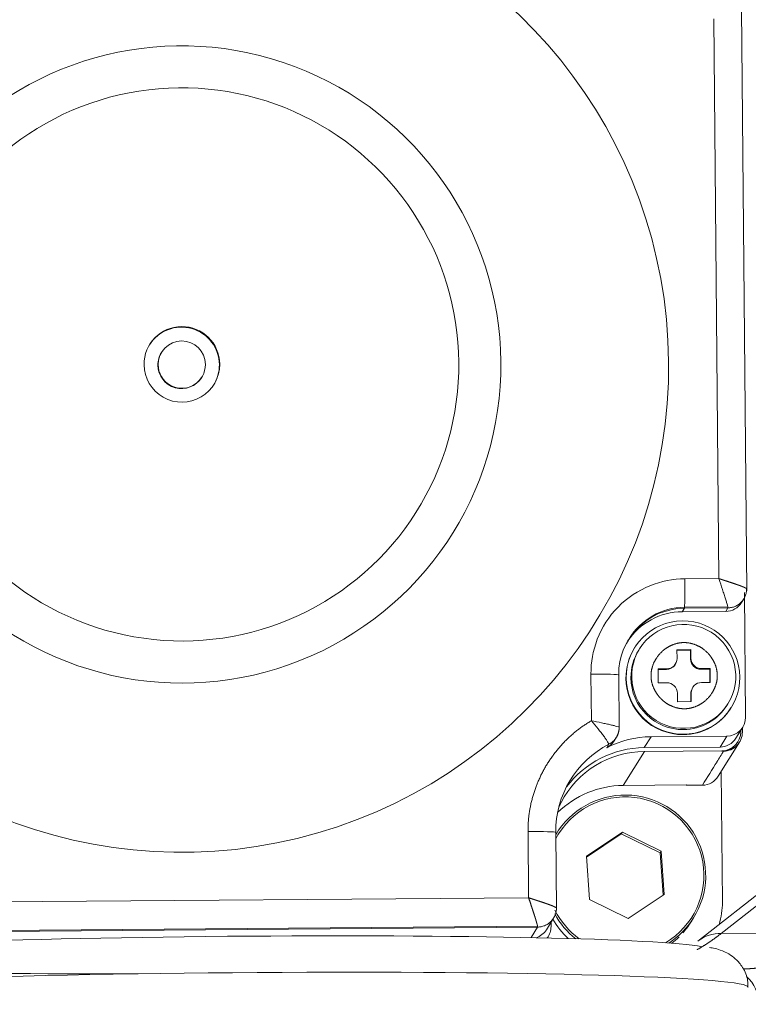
# Model space of a CAD drawing. Header units: millimetres. Extents: x -46 to 5160, y -5105 to -1541.
# Tile 83 of 104: x 4733.32 to 4739.48, y -4978.91 to -4970.58. Entities that reach past the tile are written whole.
import ezdxf

# ---------------------------------------------------------------- set-up
doc = ezdxf.new("R2010")
doc.units = ezdxf.units.MM
doc.header["$LTSCALE"] = 0.3175
doc.layers.add('1轮廓实线层', color=7, linetype='Continuous', lineweight=18)

# ---------------------------------------------------------------- blocks, each defined once
blk = doc.blocks.new('MR10C-1488')
at = {"layer": '1轮廓实线层'}
for p, q in [((7778.9947, -4874.4624), (7778.9508, -4869.5369)), ((7778.7172, -4869.6247), (7778.7593, -4874.3573)), ((7774.0511, -4872.4421), (7774.0492, -4872.4451)), ((7774.3887, -4872.6567), (7774.3905, -4872.6537)), ((7778.4714, -4874.3596), (7778.7593, -4874.3573)), ((7778.9518, -4874.5598), (7778.971, -4874.5289)), ((7778.9853, -4875.5291), (7778.9759, -4874.4739)), ((7778.468, -4874.6083), (7778.4495, -4874.638)), ((7778.468, -4874.6083), (7778.8359, -4874.6054)), ((7778.4693, -4874.5995), (7778.8349, -4874.5965)), ((7778.8359, -4874.6054), (7778.8174, -4874.635)), ((7778.8174, -4874.635), (7778.4495, -4874.638)), ((7778.049, -4874.9407), (7778.0472, -4874.9437)), ((7778.0892, -4874.9518), (7778.083, -4874.9619)), ((7778.4057, -4874.9592), (7778.523, -4874.9583)), ((7778.4064, -4875.0325), (7778.4057, -4874.9592)), ((7778.5193, -4874.9642), (7778.4058, -4874.9651)), ((7778.5193, -4874.9642), (7778.523, -4874.9583)), ((7778.52, -4875.0375), (7778.5193, -4874.9642)), ((7778.523, -4874.9583), (7778.5237, -4875.0316)), ((7778.5237, -4875.0316), (7778.52, -4875.0375)), ((7778.2459, -4875.1217), (7778.3192, -4875.1212)), ((7778.2469, -4875.239), (7778.2459, -4875.1217)), ((7778.3155, -4875.1271), (7778.246, -4875.1277)), ((7778.3192, -4875.1212), (7778.3155, -4875.1271)), ((7778.3894, -4875.0857), (7778.3931, -4875.0798)), ((7778.5407, -4875.0934), (7778.5444, -4875.0875)), ((7778.6088, -4875.1247), (7778.6125, -4875.1188)), ((7778.6821, -4875.1241), (7778.6088, -4875.1247)), ((7778.6125, -4875.1188), (7778.6858, -4875.1182)), ((7778.6821, -4875.1241), (7778.6858, -4875.1182)), ((7778.6831, -4875.2355), (7778.6821, -4875.1241)), ((7778.6858, -4875.1182), (7778.6868, -4875.2355)), ((7777.6823, -4875.5602), (7777.6788, -4875.1655)), ((7777.9132, -4875.1724), (7777.9132, -4875.1722)), ((7777.9173, -4875.6221), (7777.9132, -4875.1722)), ((7778.3203, -4875.2384), (7778.2469, -4875.239)), ((7778.5396, -4875.2774), (7778.5359, -4875.2834)), ((7778.6868, -4875.2355), (7778.6135, -4875.236)), ((7778.4097, -4875.3989), (7778.409, -4875.3256)), ((7778.5226, -4875.3306), (7778.5263, -4875.3247)), ((7778.5232, -4875.398), (7778.5226, -4875.3306)), ((7778.5263, -4875.3247), (7778.527, -4875.398)), ((7778.527, -4875.398), (7778.4097, -4875.3989)), ((7778.8298, -4875.4274), (7778.8361, -4875.4173)), ((7778.8619, -4875.4515), (7778.8637, -4875.4485)), ((7778.9039, -4875.707), (7778.9612, -4875.615)), ((7778.9581, -4875.6199), (7778.9585, -4875.6558)), ((7777.8745, -4875.7306), (7777.8932, -4875.7006)), ((7778.187, -4875.6954), (7778.1297, -4875.7874)), ((7778.187, -4875.6954), (7778.8268, -4875.6903)), ((7780.7726, -4875.7043), (7778.5832, -4877.4235)), ((7778.8268, -4875.6903), (7778.7695, -4875.7822)), ((7780.9689, -4875.6399), (7778.7795, -4877.3592)), ((7778.9443, -4875.6529), (7778.9442, -4875.6422)), ((7777.8307, -4875.7584), (7777.8122, -4875.7881)), ((7778.7695, -4875.7822), (7778.1297, -4875.7874)), ((7778.7549, -4876.0294), (7778.9343, -4875.7417)), ((7778.9183, -4875.7418), (7778.9201, -4875.7388)), ((7778.13, -4875.8194), (7777.9506, -4876.1071)), ((7778.13, -4875.8194), (7778.7858, -4875.8141)), ((7778.7858, -4875.8141), (7778.7839, -4875.8171)), ((7778.799, -4875.8169), (7778.7839, -4875.8171)), ((7778.7894, -4877.0947), (7778.7795, -4875.99)), ((7778.4851, -4876.1028), (7777.9506, -4876.1071)), ((7778.4851, -4876.1028), (7778.4832, -4876.1058)), ((7778.6206, -4876.1047), (7778.4832, -4876.1058)), ((7777.4183, -4876.2655), (7777.4201, -4876.2626)), ((7777.1468, -4876.4969), (7777.1518, -4877.0565)), ((7777.3812, -4876.5038), (7777.3812, -4876.5036)), ((7777.387, -4877.1561), (7777.3812, -4876.5036)), ((7777.3916, -4876.5079), (7777.3814, -4876.5243)), ((7777.944, -4876.5017), (7777.64, -4876.7058)), ((7777.9347, -4876.5165), (7777.6406, -4876.714)), ((7777.9347, -4876.5165), (7777.944, -4876.5017)), ((7778.2638, -4876.6777), (7777.9347, -4876.5165)), ((7778.273, -4876.6628), (7777.944, -4876.5017)), ((7777.64, -4876.7058), (7777.6652, -4877.0711)), ((7778.2638, -4876.6777), (7778.273, -4876.6628)), ((7778.2883, -4877.0347), (7778.2638, -4876.6777)), ((7778.2981, -4877.0281), (7778.273, -4876.6628)), ((7777.9942, -4877.2323), (7778.2981, -4877.0281)), ((7777.1518, -4877.0565), (7772.4172, -4877.0946)), ((7777.6652, -4877.0711), (7777.9942, -4877.2323)), ((7777.2273, -4877.2957), (7772.338, -4877.335)), ((7777.3017, -4877.3272), (7777.363, -4877.2289)), ((7777.3412, -4877.2639), (7777.3415, -4877.2997)), ((7778.5247, -4877.2611), (7778.5458, -4877.2272)), ((7772.3338, -4877.3439), (7777.2283, -4877.3046)), ((7777.2283, -4877.3046), (7777.1728, -4877.3937)), ((7778.7795, -4877.3592), (7779.7647, -4877.3513)), ((7777.3104, -4877.3968), (7777.3173, -4877.3856))]:
    blk.add_line(p, q, dxfattribs=at)
for centre, major_axis, ratio, start_param, end_param in [((7774.2164, -4872.555), (3.4965, -2.1792), 0.999045, 4.170363, 9.527621), ((7774.2213, -4872.5471), (2.2888, -1.4265), 0.999045, 4.447884, 9.2501), ((7774.2219, -4872.5461), (0.2716, -0.1693), 0.999045, 0.565807, 3.707399), ((7774.2189, -4872.5509), (-0.2716, 0.1693), 0.999045, 3.707399, 6.283161), ((7774.2208, -4872.5479), (0.1697, -0.1058), 0.999045, 0.565807, 3.707399), ((7774.2189, -4872.5509), (-0.1697, 0.1058), 0.999045, 6.283162, 6.848992), ((7774.2219, -4872.5461), (0.2716, -0.1693), 0.999045, 3.707399, 6.848992), ((7774.2208, -4872.5479), (0.1697, -0.1058), 0.999045, 3.707399, 6.848992), ((7774.2189, -4872.5509), (-0.2716, 0.1693), 0.999045, 3.141568, 3.707399), ((7774.2189, -4872.5509), (-0.1697, 0.1058), 0.999045, 0.565807, 3.141568), ((7778.4659, -4874.3685), (-0.0019, 0.24), 0.023425, 3.178497, 4.749293), ((7778.473, -4875.1679), (0.4753, -0.2962), 0.999045, 2.136603, 3.707399), ((7778.4786, -4875.159), (0.4753, -0.2962), 0.999045, 2.144284, 3.150907), ((7778.816, -4874.4752), (0.1358, -0.0846), 0.999045, 5.278196, 6.283162), ((7778.4564, -4875.1946), (0.4074, -0.2539), 0.999045, 2.136603, 3.707399), ((7778.4545, -4875.1976), (-0.4753, 0.2962), 0.999045, 5.278196, 6.251918), ((7778.4564, -4875.1946), (0.4074, -0.2539), 0.999045, 0.565807, 2.136603), ((7778.4545, -4875.1976), (0.4074, -0.2539), 0.999045, 3.14157, 3.707399), ((7778.4564, -4875.1946), (0.3734, -0.2327), 0.999045, 3.141588, 3.707399), ((7778.3184, -4875.0332), (-0.0747, 0.0465), 0.999045, 2.136603, 3.707399), ((7778.608, -4875.0368), (-0.0747, 0.0465), 0.999045, 0.565807, 2.136603), ((7778.6117, -4875.0309), (-0.0747, 0.0465), 0.999045, 0.565807, 2.136603), ((7778.3147, -4875.0392), (-0.0747, 0.0465), 0.999045, 2.136603, 3.141572), ((7777.6733, -4875.1744), (0.24, 0.0021), 0.036886, 0.000039, 1.547353), ((7778.4545, -4875.1976), (0.4074, -0.2539), 0.999045, 3.707399, 5.278196), ((7778.4564, -4875.1946), (0.4074, -0.2539), 0.999045, 3.707399, 5.278196), ((7778.4564, -4875.1946), (0.3734, -0.2327), 0.999045, 3.707399, 5.278196), ((7778.4564, -4875.1946), (0.4074, -0.2539), 0.999045, 5.278196, 6.848992), ((7778.321, -4875.3263), (-0.0747, 0.0465), 0.999045, 3.707399, 5.278196), ((7778.6106, -4875.3299), (-0.0747, 0.0465), 0.999045, 6.28316, 6.848992), ((7778.6143, -4875.324), (-0.0747, 0.0465), 0.999045, 5.278196, 6.848992), ((7778.4545, -4875.1976), (0.4074, -0.2539), 0.999045, 5.278196, 6.283162), ((7778.4564, -4875.1946), (0.3734, -0.2327), 0.999045, 5.278196, 6.283163), ((7778.8254, -4875.5304), (-0.1358, 0.0846), 0.999045, 2.136603, 3.707399), ((7778.7681, -4875.6224), (-0.1358, 0.0846), 0.999045, 2.136603, 3.141569), ((7778.7844, -4875.6542), (-0.1358, 0.0846), 0.999045, 2.136603, 3.707399), ((7778.7985, -4875.657), (-0.1358, 0.0846), 0.999045, 2.13055, 3.707399), ((7778.2129, -4876.4972), (0.7061, -0.4401), 0.999045, 2.605175, 3.707399), ((7778.1371, -4876.6188), (-0.7061, 0.4401), 0.999045, 5.278196, 6.196854), ((7777.7387, -4875.646), (0.1358, -0.0846), 0.999045, 5.746768, 6.283189), ((7778.7825, -4875.6572), (-0.1358, 0.0846), 0.999045, 2.136603, 3.141569), ((7778.1371, -4876.6188), (0.6789, -0.4231), 0.999045, 2.136603, 3.221881), ((7778.6192, -4875.9448), (-0.1358, 0.0846), 0.999045, 2.136603, 3.141569), ((7777.9578, -4876.9066), (-0.6789, 0.4231), 0.999045, 5.278196, 6.046806), ((7777.9687, -4876.8676), (0.5771, -0.3597), 0.999045, 6.283185, 9.453841), ((7777.9691, -4876.867), (-0.5635, 0.3512), 0.999045, 2.664762, 6.283185), ((7778.1353, -4876.6218), (-0.6789, 0.4231), 0.999045, 0.080289, 0.13054), ((7777.2825, -4876.1809), (-0.1358, 0.0846), 0.999045, 3.058445, 3.14159), ((7777.1412, -4876.5058), (0.24, 0.0021), 0.036886, 0.000039, 1.547353), ((7777.9691, -4876.867), (-0.5635, 0.3512), 0.999045, 0, 0.072163), ((7778.1496, -4877.0998), (0.5431, -0.3385), 0.999045, 0.268288, 0.565807), ((7777.9687, -4876.8676), (0.5771, -0.3597), 0.999045, 4.198743, 4.60715), ((7777.9691, -4876.867), (-0.5635, 0.3512), 0.999045, 1.01837, 1.500801), ((7777.9476, -4876.9014), (0.5771, -0.3597), 0.999045, 4.217448, 4.52611), ((7777.9687, -4876.8676), (0.5771, -0.3597), 0.999045, 5.840912, 6.283185), ((7777.9476, -4876.9014), (0.5771, -0.3597), 0.999045, 6.110551, 6.270282), ((7774.6057, -4877.5335), (-4.0798, -0.0363), 0.036886, 3.324326, 6.09892), ((7777.1659, -4877.2426), (-0.1358, 0.0846), 0.999045, 2.443029, 3.141568), ((7777.1815, -4877.301), (-0.1358, 0.0846), 0.999045, 3.057088, 3.707399), ((7778.7809, -4877.6752), (-0.1976, 0.2517), 0.967822, 5.605888, 6.276747), ((7777.9476, -4876.9014), (0.5771, -0.3597), 0.999045, 5.922744, 6.04664), ((7774.6057, -4877.5335), (4.3998, 0.0392), 0.036886, 3.406003, 4.539968), ((7774.6086, -4877.8533), (4.3998, 0.0392), 0.036886, 0.000005, 2.931634), ((7778.7853, -4877.9631), (0.0533, 0.3155), 0.978522, 4.892291, 5.731955)]:
    blk.add_ellipse(centre, major_axis=major_axis, ratio=ratio, start_param=start_param, end_param=end_param, dxfattribs=at)
blk.add_ellipse((7778.4627, -4875.1845), major_axis=(0.3734, -0.2327), ratio=0.999045, dxfattribs=at)
for points, degree, knots in [([(7772.6945, -4874.3172), (7773.0353, -4874.6109), (7773.4538, -4874.8004), (7774.3444, -4874.9252), (7774.7988, -4874.8578), (7775.6145, -4874.4804), (7775.9597, -4874.1776), (7776.4403, -4873.4183), (7776.5661, -4872.9767), (7776.5581, -4872.0779), (7776.4244, -4871.6384), (7775.9304, -4870.8869), (7775.5799, -4870.5898), (7774.7575, -4870.2254), (7774.302, -4870.1655), (7773.4137, -4870.3045), (7772.9989, -4870.5006), (7772.6631, -4870.7998)], 3, [0, 0, 0, 0, 0.125, 0.125, 0.25, 0.25, 0.375, 0.375, 0.5, 0.5, 0.625, 0.625, 0.75, 0.75, 0.875, 0.875, 1, 1, 1, 1]), ([(7777.6788, -4875.1655), (7777.6779, -4875.0638), (7777.6935, -4874.9714), (7777.7712, -4874.77), (7777.8307, -4874.6769), (7777.9853, -4874.5197), (7778.0815, -4874.457), (7778.2736, -4874.3792), (7778.3735, -4874.3604), (7778.4714, -4874.3596)], 3, [0, 0, 0, 0, 0.25, 0.25, 0.5, 0.5, 0.75, 0.75, 1, 1, 1, 1]), ([(7778.7593, -4874.3573), (7778.7604, -4874.3576), (7778.7625, -4874.3583), (7778.7656, -4874.3594), (7778.7688, -4874.3604), (7778.7719, -4874.3615), (7778.775, -4874.3625), (7778.7781, -4874.3636), (7778.7812, -4874.3646), (7778.7843, -4874.3656), (7778.7874, -4874.3666), (7778.7904, -4874.3676), (7778.7935, -4874.3686), (7778.7965, -4874.3696), (7778.7995, -4874.3706), (7778.8025, -4874.3716), (7778.8055, -4874.3726), (7778.8085, -4874.3735), (7778.8114, -4874.3745), (7778.8143, -4874.3754), (7778.8173, -4874.3764), (7778.8202, -4874.3774), (7778.823, -4874.3783), (7778.8259, -4874.3792), (7778.8287, -4874.3802), (7778.8316, -4874.3811), (7778.8344, -4874.382), (7778.8372, -4874.3829), (7778.8399, -4874.3838), (7778.8427, -4874.3847), (7778.8454, -4874.3856), (7778.8481, -4874.3865), (7778.8508, -4874.3874), (7778.8534, -4874.3882), (7778.8561, -4874.3891), (7778.8587, -4874.39), (7778.8613, -4874.3908), (7778.8639, -4874.3917), (7778.8664, -4874.3925), (7778.8689, -4874.3934), (7778.8714, -4874.3942), (7778.8739, -4874.395), (7778.8764, -4874.3958), (7778.8788, -4874.3967), (7778.8812, -4874.3975), (7778.8836, -4874.3983), (7778.886, -4874.3991), (7778.8883, -4874.3998), (7778.8906, -4874.4006), (7778.8929, -4874.4014), (7778.8952, -4874.4022), (7778.8974, -4874.4029), (7778.8996, -4874.4037), (7778.9018, -4874.4044), (7778.9039, -4874.4052), (7778.9061, -4874.4059), (7778.9082, -4874.4066), (7778.9103, -4874.4074), (7778.9123, -4874.4081), (7778.9144, -4874.4088), (7778.9164, -4874.4095), (7778.9183, -4874.4102), (7778.9203, -4874.4109), (7778.9222, -4874.4116), (7778.9241, -4874.4122), (7778.926, -4874.4129), (7778.9278, -4874.4136), (7778.9296, -4874.4142), (7778.9314, -4874.4149), (7778.9332, -4874.4155), (7778.9349, -4874.4162), (7778.9367, -4874.4168), (7778.9383, -4874.4174), (7778.94, -4874.418), (7778.9416, -4874.4186), (7778.9432, -4874.4193), (7778.9448, -4874.4199), (7778.9464, -4874.4204), (7778.9479, -4874.421), (7778.9494, -4874.4216), (7778.9509, -4874.4222), (7778.9523, -4874.4227), (7778.9537, -4874.4233), (7778.9551, -4874.4238), (7778.9565, -4874.4244), (7778.9578, -4874.4249), (7778.9592, -4874.4255), (7778.9604, -4874.426), (7778.9617, -4874.4265), (7778.9629, -4874.427), (7778.9642, -4874.4275), (7778.9653, -4874.428), (7778.9665, -4874.4285), (7778.9676, -4874.429), (7778.9687, -4874.4294), (7778.9698, -4874.4299), (7778.9709, -4874.4304), (7778.9719, -4874.4308), (7778.9729, -4874.4313), (7778.9739, -4874.4317), (7778.9749, -4874.4321), (7778.9758, -4874.4326), (7778.9767, -4874.433), (7778.9776, -4874.4334), (7778.9784, -4874.4338), (7778.9793, -4874.4342), (7778.9801, -4874.4346), (7778.9809, -4874.4349), (7778.9816, -4874.4353), (7778.9824, -4874.4357), (7778.9831, -4874.436), (7778.9838, -4874.4364), (7778.9844, -4874.4367), (7778.9851, -4874.4371), (7778.9857, -4874.4374), (7778.9863, -4874.4377), (7778.9869, -4874.4381), (7778.9874, -4874.4384), (7778.988, -4874.4387), (7778.9885, -4874.439), (7778.989, -4874.4392), (7778.9894, -4874.4395), (7778.9899, -4874.4398), (7778.9903, -4874.4401), (7778.9907, -4874.4403), (7778.9911, -4874.4406), (7778.9914, -4874.4408), (7778.9918, -4874.441), (7778.9921, -4874.4413), (7778.9924, -4874.4415), (7778.9927, -4874.4417), (7778.9929, -4874.4419), (7778.9931, -4874.4421), (7778.9934, -4874.4423), (7778.9936, -4874.4425), (7778.9937, -4874.4427), (7778.9939, -4874.4428), (7778.994, -4874.443), (7778.9942, -4874.4432), (7778.9943, -4874.4433), (7778.9943, -4874.4434), (7778.9944, -4874.4436), (7778.9945, -4874.4437), (7778.9945, -4874.4438), (7778.9945, -4874.4439), (7778.9945, -4874.444), (7778.9945, -4874.4441), (7778.9945, -4874.4442), (7778.9944, -4874.4442)], 3, [0, 0, 0, 0, 0.008607, 0.017189, 0.025746, 0.034277, 0.042783, 0.051264, 0.05972, 0.06815, 0.076555, 0.084935, 0.093289, 0.101619, 0.109923, 0.118202, 0.126456, 0.134685, 0.142889, 0.151068, 0.159222, 0.167351, 0.175454, 0.183533, 0.191587, 0.199615, 0.207619, 0.215598, 0.223552, 0.231481, 0.239385, 0.247265, 0.255119, 0.262949, 0.270754, 0.278534, 0.28629, 0.29402, 0.301727, 0.309408, 0.317065, 0.324697, 0.332304, 0.339887, 0.347445, 0.354979, 0.362488, 0.369973, 0.377433, 0.384869, 0.39228, 0.399667, 0.40703, 0.414368, 0.421682, 0.428972, 0.436237, 0.443478, 0.450695, 0.457887, 0.465056, 0.4722, 0.47932, 0.486416, 0.493488, 0.500536, 0.50756, 0.51456, 0.521536, 0.528488, 0.535416, 0.54232, 0.549201, 0.556058, 0.56289, 0.569699, 0.576485, 0.583247, 0.589985, 0.596699, 0.60339, 0.610057, 0.616701, 0.623321, 0.629918, 0.636491, 0.643041, 0.649568, 0.656071, 0.662551, 0.669008, 0.675441, 0.681851, 0.688239, 0.694603, 0.700944, 0.707262, 0.713557, 0.719829, 0.726078, 0.732304, 0.738508, 0.744689, 0.750847, 0.756982, 0.763094, 0.769184, 0.775252, 0.781297, 0.787319, 0.793319, 0.799296, 0.805252, 0.811185, 0.817095, 0.822984, 0.82885, 0.834694, 0.840516, 0.846316, 0.852094, 0.85785, 0.863585, 0.869297, 0.874988, 0.880657, 0.886304, 0.89193, 0.897534, 0.903117, 0.908679, 0.914218, 0.919737, 0.925235, 0.930711, 0.936166, 0.9416, 0.947013, 0.952405, 0.957776, 0.963126, 0.968455, 0.973764, 0.979052, 0.98432, 0.989567, 0.994794, 1, 1, 1, 1]), ([(7778.7593, -4874.3573), (7778.7701, -4874.3887), (7778.7807, -4874.4201), (7778.7952, -4874.4642), (7778.8043, -4874.4924), (7778.8162, -4874.5301), (7778.8225, -4874.5509), (7778.8278, -4874.5693), (7778.8301, -4874.5772), (7778.8352, -4874.5968), (7778.8366, -4874.6042), (7778.8359, -4874.6054)], 3, [0, 0, 0, 0, 0.25, 0.25, 0.375, 0.5, 0.625, 0.625, 0.75, 0.75, 1, 1, 1, 1]), ([(7778.9944, -4874.4442), (7778.9945, -4874.4547), (7778.9936, -4874.4651), (7778.9897, -4874.4857), (7778.9867, -4874.4958), (7778.9789, -4874.5152), (7778.974, -4874.5245), (7778.9625, -4874.542), (7778.9559, -4874.5502), (7778.9413, -4874.5651), (7778.9332, -4874.5718), (7778.9159, -4874.5836), (7778.9067, -4874.5886), (7778.897, -4874.5927)], 3, [0, 0, 0, 0, 0.16667, 0.16667, 0.333341, 0.333341, 0.500011, 0.500011, 0.666682, 0.666682, 0.833352, 0.833352, 1, 1, 1, 1]), ([(7778.897, -4874.5927), (7778.897, -4874.5927), (7778.897, -4874.5927), (7778.8874, -4874.5968), (7778.8773, -4874.5999), (7778.8568, -4874.6042), (7778.8464, -4874.6053), (7778.8359, -4874.6054)], 3, [0, 0, 0, 0, 0.000066, 0.000066, 0.500033, 0.500033, 1, 1, 1, 1]), ([(7778.4639, -4874.8988), (7778.4094, -4874.8992), (7778.3578, -4874.9225), (7778.3083, -4874.9447), (7778.23, -4875.0242), (7778.2084, -4875.0742), (7778.186, -4875.1262), (7778.1864, -4875.1809)], 2, [0, 0, 0, 0.25, 0.25, 0.5, 0.75, 0.75, 1, 1, 1]), ([(7778.7463, -4875.1764), (7778.7458, -4875.1219), (7778.7225, -4875.0703), (7778.7002, -4875.0208), (7778.6206, -4874.9425), (7778.5705, -4874.9208), (7778.5185, -4874.8984), (7778.4639, -4874.8988)], 2, [0, 0, 0, 0.25, 0.25, 0.5, 0.75, 0.75, 1, 1, 1]), ([(7778.1864, -4875.1809), (7778.1869, -4875.2352), (7778.2102, -4875.2869), (7778.2325, -4875.3364), (7778.3121, -4875.4147), (7778.3622, -4875.4364), (7778.4142, -4875.4588), (7778.4688, -4875.4584)], 2, [0, 0, 0, 0.25, 0.25, 0.5, 0.75, 0.75, 1, 1, 1]), ([(7778.4688, -4875.4584), (7778.5233, -4875.458), (7778.5749, -4875.4347), (7778.6245, -4875.4124), (7778.7027, -4875.333), (7778.7243, -4875.283), (7778.7468, -4875.231), (7778.7463, -4875.1764)], 2, [0, 0, 0, 0.25, 0.25, 0.5, 0.75, 0.75, 1, 1, 1]), ([(7777.1468, -4876.4969), (7777.1455, -4876.3562), (7777.1828, -4876.2173), (7777.2193, -4876.0812), (7777.3606, -4875.8339), (7777.4595, -4875.7332), (7777.5603, -4875.6306), (7777.6823, -4875.5602)], 2, [0, 0, 0, 0.25, 0.25, 0.5, 0.75, 0.75, 1, 1, 1]), ([(7777.9171, -4875.615), (7777.9179, -4875.6139), (7777.9108, -4875.6112), (7777.8914, -4875.6057), (7777.8835, -4875.6036), (7777.8653, -4875.599), (7777.855, -4875.5966), (7777.8326, -4875.5914), (7777.8085, -4875.586), (7777.7819, -4875.5803), (7777.7406, -4875.5717), (7777.7115, -4875.5658), (7777.6823, -4875.5602)], 3, [0, 0, 0, 0, 0.25, 0.25, 0.375, 0.375, 0.5, 0.5, 0.625, 0.75, 0.75, 1, 1, 1, 1]), ([(7777.6823, -4875.5602), (7777.7018, -4875.5827), (7777.721, -4875.6057), (7777.7477, -4875.6388), (7777.7647, -4875.6605), (7777.7874, -4875.6906), (7777.8064, -4875.7171), (7777.8159, -4875.7314), (7777.8275, -4875.7494), (7777.8315, -4875.7571), (7777.8307, -4875.7584)], 3, [0, 0, 0, 0, 0.25, 0.25, 0.375, 0.5, 0.625, 0.75, 0.75, 1, 1, 1, 1]), ([(7777.8307, -4875.7584), (7777.8431, -4875.752), (7777.8672, -4875.7353), (7777.8962, -4875.6998), (7777.9138, -4875.6578), (7777.9172, -4875.6289), (7777.9171, -4875.615)], 3, [0, 0, 0, 0, 0.250771, 0.501583, 0.752395, 1, 1, 1, 1]), ([(7777.1518, -4877.0565), (7777.1528, -4877.0568), (7777.1549, -4877.0575), (7777.1581, -4877.0586), (7777.1612, -4877.0596), (7777.1643, -4877.0607), (7777.1675, -4877.0617), (7777.1706, -4877.0627), (7777.1737, -4877.0638), (7777.1767, -4877.0648), (7777.1798, -4877.0658), (7777.1829, -4877.0668), (7777.1859, -4877.0678), (7777.1889, -4877.0688), (7777.1919, -4877.0698), (7777.1949, -4877.0708), (7777.1979, -4877.0717), (7777.2009, -4877.0727), (7777.2038, -4877.0737), (7777.2068, -4877.0746), (7777.2097, -4877.0756), (7777.2126, -4877.0765), (7777.2155, -4877.0775), (7777.2183, -4877.0784), (7777.2212, -4877.0793), (7777.224, -4877.0803), (7777.2268, -4877.0812), (7777.2296, -4877.0821), (7777.2324, -4877.083), (7777.2351, -4877.0839), (7777.2378, -4877.0848), (7777.2405, -4877.0857), (7777.2432, -4877.0866), (7777.2459, -4877.0874), (7777.2485, -4877.0883), (7777.2511, -4877.0892), (7777.2537, -4877.09), (7777.2563, -4877.0909), (7777.2588, -4877.0917), (7777.2614, -4877.0926), (7777.2639, -4877.0934), (7777.2664, -4877.0942), (7777.2688, -4877.095), (7777.2712, -4877.0958), (7777.2736, -4877.0966), (7777.276, -4877.0974), (7777.2784, -4877.0982), (7777.2807, -4877.099), (7777.283, -4877.0998), (7777.2853, -4877.1006), (7777.2876, -4877.1013), (7777.2898, -4877.1021), (7777.292, -4877.1029), (7777.2942, -4877.1036), (7777.2964, -4877.1044), (7777.2985, -4877.1051), (7777.3006, -4877.1058), (7777.3027, -4877.1065), (7777.3048, -4877.1073), (7777.3068, -4877.108), (7777.3088, -4877.1087), (7777.3108, -4877.1094), (7777.3127, -4877.1101), (7777.3146, -4877.1107), (7777.3165, -4877.1114), (7777.3184, -4877.1121), (7777.3203, -4877.1128), (7777.3221, -4877.1134), (7777.3239, -4877.1141), (7777.3256, -4877.1147), (7777.3274, -4877.1154), (7777.3291, -4877.116), (7777.3308, -4877.1166), (7777.3324, -4877.1172), (7777.3341, -4877.1178), (7777.3357, -4877.1184), (7777.3372, -4877.119), (7777.3388, -4877.1196), (7777.3403, -4877.1202), (7777.3418, -4877.1208), (7777.3433, -4877.1214), (7777.3447, -4877.1219), (7777.3462, -4877.1225), (7777.3476, -4877.123), (7777.3489, -4877.1236), (7777.3503, -4877.1241), (7777.3516, -4877.1246), (7777.3529, -4877.1252), (7777.3541, -4877.1257), (7777.3554, -4877.1262), (7777.3566, -4877.1267), (7777.3578, -4877.1272), (7777.3589, -4877.1277), (7777.3601, -4877.1281), (7777.3612, -4877.1286), (7777.3622, -4877.1291), (7777.3633, -4877.1295), (7777.3643, -4877.13), (7777.3653, -4877.1304), (7777.3663, -4877.1309), (7777.3673, -4877.1313), (7777.3682, -4877.1317), (7777.3691, -4877.1322), (7777.37, -4877.1326), (7777.3709, -4877.133), (7777.3717, -4877.1334), (7777.3725, -4877.1338), (7777.3733, -4877.1341), (7777.3741, -4877.1345), (7777.3748, -4877.1349), (7777.3755, -4877.1352), (7777.3762, -4877.1356), (7777.3769, -4877.1359), (7777.3775, -4877.1363), (7777.3781, -4877.1366), (7777.3787, -4877.1369), (7777.3793, -4877.1372), (7777.3799, -4877.1375), (7777.3804, -4877.1378), (7777.3809, -4877.1381), (7777.3814, -4877.1384), (7777.3818, -4877.1387), (7777.3823, -4877.139), (7777.3827, -4877.1392), (7777.3831, -4877.1395), (7777.3835, -4877.1398), (7777.3839, -4877.14), (7777.3842, -4877.1402), (7777.3845, -4877.1405), (7777.3848, -4877.1407), (7777.3851, -4877.1409), (7777.3853, -4877.1411), (7777.3856, -4877.1413), (7777.3858, -4877.1415), (7777.386, -4877.1417), (7777.3862, -4877.1419), (7777.3863, -4877.142), (7777.3865, -4877.1422), (7777.3866, -4877.1423), (7777.3867, -4877.1425), (7777.3868, -4877.1426), (7777.3868, -4877.1428), (7777.3869, -4877.1429), (7777.3869, -4877.143), (7777.3869, -4877.1431), (7777.3869, -4877.1432), (7777.3869, -4877.1433), (7777.3869, -4877.1434), (7777.3869, -4877.1434)], 3, [0, 0, 0, 0, 0.008607, 0.017189, 0.025746, 0.034277, 0.042783, 0.051264, 0.05972, 0.06815, 0.076555, 0.084935, 0.093289, 0.101619, 0.109923, 0.118202, 0.126456, 0.134685, 0.142889, 0.151068, 0.159222, 0.167351, 0.175454, 0.183533, 0.191587, 0.199615, 0.207619, 0.215598, 0.223552, 0.231481, 0.239385, 0.247265, 0.255119, 0.262949, 0.270754, 0.278534, 0.28629, 0.294021, 0.301727, 0.309408, 0.317065, 0.324697, 0.332304, 0.339887, 0.347445, 0.354979, 0.362488, 0.369973, 0.377433, 0.384869, 0.39228, 0.399667, 0.40703, 0.414368, 0.421682, 0.428972, 0.436237, 0.443478, 0.450695, 0.457887, 0.465056, 0.4722, 0.47932, 0.486416, 0.493488, 0.500536, 0.50756, 0.51456, 0.521536, 0.528488, 0.535416, 0.542321, 0.549201, 0.556058, 0.56289, 0.569699, 0.576485, 0.583247, 0.589985, 0.596699, 0.60339, 0.610057, 0.616701, 0.623321, 0.629918, 0.636491, 0.643041, 0.649568, 0.656071, 0.662551, 0.669008, 0.675441, 0.681851, 0.688239, 0.694603, 0.700944, 0.707262, 0.713557, 0.719829, 0.726078, 0.732304, 0.738508, 0.744689, 0.750847, 0.756982, 0.763094, 0.769184, 0.775252, 0.781297, 0.787319, 0.793319, 0.799296, 0.805252, 0.811185, 0.817095, 0.822984, 0.82885, 0.834694, 0.840516, 0.846316, 0.852094, 0.85785, 0.863585, 0.869297, 0.874988, 0.880657, 0.886304, 0.89193, 0.897534, 0.903117, 0.908679, 0.914219, 0.919737, 0.925235, 0.930711, 0.936166, 0.9416, 0.947013, 0.952405, 0.957776, 0.963126, 0.968455, 0.973764, 0.979052, 0.98432, 0.989567, 0.994794, 1, 1, 1, 1]), ([(7777.2283, -4877.3046), (7777.2284, -4877.3045), (7777.2284, -4877.3044), (7777.2285, -4877.3043), (7777.2285, -4877.304), (7777.2285, -4877.3038), (7777.2285, -4877.3035), (7777.2285, -4877.3032), (7777.2285, -4877.3028), (7777.2285, -4877.3024), (7777.2284, -4877.3019), (7777.2283, -4877.3014), (7777.2283, -4877.3009), (7777.2282, -4877.3003), (7777.2281, -4877.2997), (7777.2279, -4877.299), (7777.2278, -4877.2983), (7777.2277, -4877.2976), (7777.2275, -4877.2968), (7777.2273, -4877.2959), (7777.2271, -4877.2951), (7777.2269, -4877.2941), (7777.2267, -4877.2932), (7777.2265, -4877.2922), (7777.2262, -4877.2911), (7777.2259, -4877.2901), (7777.2257, -4877.2889), (7777.2254, -4877.2878), (7777.2251, -4877.2866), (7777.2247, -4877.2853), (7777.2244, -4877.284), (7777.224, -4877.2827), (7777.2237, -4877.2813), (7777.2233, -4877.2798), (7777.2229, -4877.2784), (7777.2225, -4877.2769), (7777.2221, -4877.2753), (7777.2216, -4877.2737), (7777.2212, -4877.2721), (7777.2207, -4877.2704), (7777.2202, -4877.2687), (7777.2197, -4877.2669), (7777.2192, -4877.2651), (7777.2187, -4877.2633), (7777.2181, -4877.2614), (7777.2176, -4877.2594), (7777.217, -4877.2575), (7777.2164, -4877.2555), (7777.2158, -4877.2534), (7777.2152, -4877.2513), (7777.2146, -4877.2492), (7777.2139, -4877.247), (7777.2133, -4877.2448), (7777.2126, -4877.2425), (7777.2119, -4877.2403), (7777.2112, -4877.2379), (7777.2105, -4877.2356), (7777.2097, -4877.2331), (7777.209, -4877.2307), (7777.2082, -4877.2283), (7777.2075, -4877.2258), (7777.2067, -4877.2233), (7777.2059, -4877.2208), (7777.205, -4877.2181), (7777.2042, -4877.2154), (7777.2033, -4877.2125), (7777.2023, -4877.2096), (7777.2013, -4877.2066), (7777.2003, -4877.2035), (7777.1993, -4877.2003), (7777.1982, -4877.1969), (7777.1971, -4877.1935), (7777.196, -4877.19), (7777.1948, -4877.1864), (7777.1936, -4877.1827), (7777.1923, -4877.1789), (7777.191, -4877.1749), (7777.1897, -4877.1709), (7777.1884, -4877.1668), (7777.187, -4877.1625), (7777.1856, -4877.1582), (7777.1841, -4877.1537), (7777.1826, -4877.1492), (7777.1811, -4877.1445), (7777.1795, -4877.1397), (7777.1779, -4877.1348), (7777.1763, -4877.1299), (7777.1746, -4877.1248), (7777.1729, -4877.1196), (7777.1712, -4877.1143), (7777.1694, -4877.1089), (7777.1676, -4877.1035), (7777.1657, -4877.0979), (7777.1639, -4877.0922), (7777.1619, -4877.0865), (7777.16, -4877.0806), (7777.158, -4877.0747), (7777.1559, -4877.0687), (7777.1539, -4877.0626), (7777.1525, -4877.0585), (7777.1518, -4877.0565)], 3, [0, 0, 0, 0, 0.007947, 0.01591, 0.023888, 0.031883, 0.039894, 0.047921, 0.055966, 0.064026, 0.072104, 0.080199, 0.088311, 0.096441, 0.104588, 0.112752, 0.120935, 0.129135, 0.137354, 0.145591, 0.153846, 0.16212, 0.170413, 0.178724, 0.187055, 0.195405, 0.203773, 0.212162, 0.22057, 0.228997, 0.237445, 0.245912, 0.254399, 0.262907, 0.271435, 0.279984, 0.288553, 0.297143, 0.305754, 0.314385, 0.323038, 0.331713, 0.340408, 0.349125, 0.357864, 0.366625, 0.375407, 0.384212, 0.393038, 0.401887, 0.410758, 0.419652, 0.428568, 0.437507, 0.446469, 0.455453, 0.464461, 0.473492, 0.482546, 0.491623, 0.500252, 0.509088, 0.518132, 0.527385, 0.536847, 0.546517, 0.556396, 0.566483, 0.57678, 0.587286, 0.598001, 0.608925, 0.620059, 0.631402, 0.642954, 0.654716, 0.666688, 0.678869, 0.69126, 0.703861, 0.716672, 0.729693, 0.742923, 0.756364, 0.770014, 0.783875, 0.797946, 0.812226, 0.826717, 0.841419, 0.85633, 0.871452, 0.886784, 0.902327, 0.918079, 0.934043, 0.950216, 0.9666, 0.983195, 1, 1, 1, 1]), ([(7777.341, -4877.2568), (7777.3411, -4877.2567), (7777.349, -4877.2487), (7777.3629, -4877.2312), (7777.3774, -4877.2019), (7777.3855, -4877.172), (7777.3869, -4877.1526), (7777.3869, -4877.1434)], 3, [0, 0, 0, 0, 0.003064, 0.253848, 0.504633, 0.755418, 1, 1, 1, 1]), ([(7777.2283, -4877.3046), (7777.2378, -4877.3045), (7777.2574, -4877.3026), (7777.2875, -4877.2939), (7777.3163, -4877.2787), (7777.3334, -4877.2646), (7777.341, -4877.2568)], 3, [0, 0, 0, 0, 0.25071, 0.501495, 0.752279, 1, 1, 1, 1]), ([(7778.7795, -4877.3592), (7778.7773, -4877.3609), (7778.773, -4877.3642), (7778.7664, -4877.3692), (7778.7599, -4877.3742), (7778.7532, -4877.3792), (7778.7466, -4877.3841), (7778.74, -4877.389), (7778.7333, -4877.3939), (7778.7266, -4877.3987), (7778.7198, -4877.4036), (7778.7131, -4877.4084), (7778.7063, -4877.4131), (7778.6995, -4877.4179), (7778.6926, -4877.4226), (7778.6858, -4877.4273), (7778.6789, -4877.432), (7778.672, -4877.4366), (7778.665, -4877.4412), (7778.658, -4877.4458), (7778.651, -4877.4503), (7778.644, -4877.4548), (7778.637, -4877.4593), (7778.6299, -4877.4638), (7778.6228, -4877.4682), (7778.6156, -4877.4726), (7778.6085, -4877.4769), (7778.6013, -4877.4812), (7778.5941, -4877.4855), (7778.5868, -4877.4898), (7778.5806, -4877.4933), (7778.5769, -4877.4955), (7778.5755, -4877.4963)], 3, [0, 0, 0, 0, 0.03211, 0.064341, 0.096693, 0.129166, 0.16176, 0.194475, 0.22731, 0.260267, 0.293344, 0.326543, 0.359862, 0.393302, 0.426863, 0.460545, 0.494347, 0.528271, 0.562316, 0.596481, 0.630767, 0.665175, 0.699703, 0.734352, 0.769122, 0.804013, 0.839024, 0.874157, 0.90941, 0.944785, 0.98028, 1, 1, 1, 1]), ([(7778.9844, -4877.6579), (7778.9863, -4877.6579), (7778.9901, -4877.6578), (7778.9958, -4877.6576), (7779.0014, -4877.6574), (7779.007, -4877.6572), (7779.0126, -4877.6569), (7779.0181, -4877.6567), (7779.0236, -4877.6563), (7779.029, -4877.656), (7779.0345, -4877.6557), (7779.0398, -4877.6553), (7779.0452, -4877.6549), (7779.0505, -4877.6544), (7779.0558, -4877.654), (7779.061, -4877.6535), (7779.0662, -4877.653), (7779.0714, -4877.6525), (7779.0765, -4877.6519), (7779.0816, -4877.6514), (7779.0867, -4877.6508), (7779.0917, -4877.6502), (7779.0967, -4877.6496), (7779.1016, -4877.6489), (7779.1065, -4877.6483), (7779.1114, -4877.6476), (7779.1163, -4877.6469), (7779.1211, -4877.6462), (7779.1258, -4877.6455), (7779.1306, -4877.6447), (7779.1353, -4877.644), (7779.1399, -4877.6432), (7779.1445, -4877.6424), (7779.1491, -4877.6416), (7779.1537, -4877.6408), (7779.1582, -4877.64), (7779.1627, -4877.6392), (7779.1671, -4877.6383), (7779.1715, -4877.6374), (7779.1759, -4877.6366), (7779.1802, -4877.6357), (7779.1845, -4877.6348), (7779.1888, -4877.6339), (7779.193, -4877.633), (7779.1972, -4877.6321), (7779.2014, -4877.6311), (7779.2055, -4877.6302), (7779.2096, -4877.6293), (7779.2136, -4877.6283), (7779.2177, -4877.6273), (7779.2216, -4877.6264), (7779.2256, -4877.6254), (7779.2295, -4877.6244), (7779.2333, -4877.6234), (7779.2372, -4877.6225), (7779.241, -4877.6215), (7779.2447, -4877.6205), (7779.2484, -4877.6195), (7779.2521, -4877.6185), (7779.2558, -4877.6175), (7779.2594, -4877.6165), (7779.263, -4877.6154), (7779.2665, -4877.6144), (7779.27, -4877.6134), (7779.2735, -4877.6124), (7779.281, -4877.6102), (7779.2925, -4877.6067), (7779.3079, -4877.6018), (7779.3233, -4877.5966), (7779.3386, -4877.5913), (7779.3537, -4877.5858), (7779.3688, -4877.5801), (7779.3838, -4877.5742), (7779.3987, -4877.5681), (7779.4135, -4877.5619), (7779.4282, -4877.5555), (7779.4428, -4877.5489), (7779.4573, -4877.5422), (7779.4717, -4877.5353), (7779.486, -4877.5283), (7779.5002, -4877.5211), (7779.5143, -4877.5138), (7779.5284, -4877.5063), (7779.5423, -4877.4987), (7779.5561, -4877.491), (7779.5699, -4877.4831), (7779.5835, -4877.4751), (7779.5971, -4877.4669), (7779.6105, -4877.4587), (7779.6239, -4877.4503), (7779.6372, -4877.4418), (7779.6503, -4877.4332), (7779.6634, -4877.4245), (7779.6764, -4877.4157), (7779.6893, -4877.4068), (7779.7021, -4877.3977), (7779.7148, -4877.3886), (7779.7274, -4877.3794), (7779.7399, -4877.3701), (7779.7523, -4877.3608), (7779.7606, -4877.3544), (7779.7647, -4877.3513)], 3, [0, 0, 0, 0, 0.007237, 0.014438, 0.021594, 0.028704, 0.035769, 0.042789, 0.049763, 0.056692, 0.063575, 0.070413, 0.077206, 0.083953, 0.090654, 0.097311, 0.103922, 0.110487, 0.117007, 0.123482, 0.129911, 0.136294, 0.142633, 0.148926, 0.155173, 0.161375, 0.167532, 0.173643, 0.179709, 0.185729, 0.191704, 0.197633, 0.203518, 0.209356, 0.21515, 0.220897, 0.2266, 0.232257, 0.237868, 0.243434, 0.248955, 0.254431, 0.25986, 0.265245, 0.270584, 0.275878, 0.281126, 0.286329, 0.291486, 0.296598, 0.301664, 0.306686, 0.311661, 0.316591, 0.321476, 0.326316, 0.33111, 0.335858, 0.340561, 0.345219, 0.349832, 0.354398, 0.35892, 0.363396, 0.367827, 0.372212, 0.392077, 0.41183, 0.431468, 0.450993, 0.470405, 0.489703, 0.508888, 0.52796, 0.546917, 0.565762, 0.584493, 0.60311, 0.621615, 0.640005, 0.658282, 0.676446, 0.694496, 0.712433, 0.730256, 0.747966, 0.765563, 0.783046, 0.800415, 0.817671, 0.834814, 0.851843, 0.868759, 0.885561, 0.90225, 0.918825, 0.935287, 0.951635, 0.96787, 0.983992, 1, 1, 1, 1]), ([(7779.0019, -4877.8139), (7779.0044, -4877.7945), (7779.0064, -4877.7354), (7778.966, -4877.646), (7778.902, -4877.5707), (7778.8374, -4877.5265), (7778.7775, -4877.5), (7778.7302, -4877.4862), (7778.6959, -4877.4791), (7778.6816, -4877.4772)], 3, [0, 0, 0, 0, 0.066098, 0.209464, 0.332423, 0.45282, 0.596284, 0.815363, 1, 1, 1, 1]), ([(7778.9698, -4877.6581), (7778.9708, -4877.6581), (7778.9738, -4877.6581), (7778.9786, -4877.658), (7778.9825, -4877.658), (7778.9844, -4877.6579), (7778.9844, -4877.6579)], 3, [0, 0, 0, 0, 0.208031, 0.604974, 0.999459, 1, 1, 1, 1])]:
    blk.add_open_spline(points, degree=degree, knots=knots, dxfattribs=at)
for points, degree in [([(7777.8934, -4875.7002), (7777.9176, -4875.6604), (7777.9172, -4875.6138)], 2), ([(7777.8122, -4875.7881), (7777.928, -4875.7283), (7778.0564, -4875.6965), (7778.187, -4875.6954)], 3), ([(7778.799, -4875.8169), (7778.7805, -4875.8466), (7778.7621, -4875.8763), (7778.7437, -4875.9059)], 3), ([(7778.7441, -4875.9059), (7778.7029, -4875.9722), (7778.6618, -4876.0384), (7778.6206, -4876.1047)], 3), ([(7778.7437, -4875.9059), (7778.7438, -4875.9059), (7778.744, -4875.9059), (7778.7441, -4875.9059)], 3), ([(7777.4201, -4876.2625), (7777.4224, -4876.2589), (7777.4245, -4876.2552), (7777.4265, -4876.2514)], 3)]:
    blk.add_open_spline(points, degree=degree, dxfattribs=at)

msp = doc.modelspace()

# ---------------------------------------------------------------- block references
msp.add_blockref('MR10C-1488', (-3039.52709, -100.95006))

doc.saveas('drawing.dxf')
